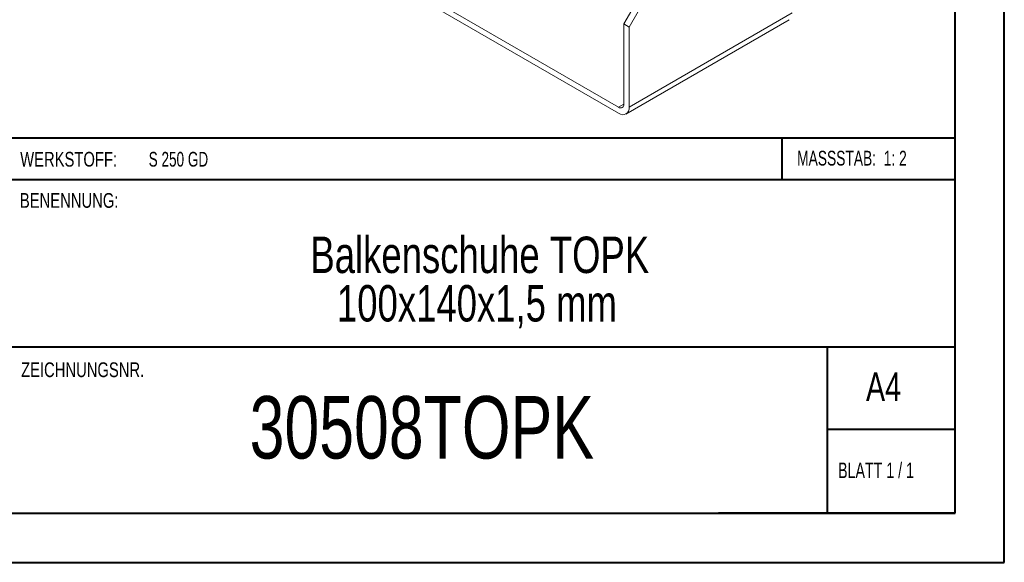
# Model space of a CAD drawing. Header units: millimetres. Extents: x 0 to 210, y 0 to 297.
# Tile 2 of 9: x 110 to 210, y 0 to 55. Entities that reach past the tile are written whole.
import ezdxf

# ---------------------------------------------------------------- set-up
doc = ezdxf.new("R2010")
doc.units = ezdxf.units.MM
doc.styles.add('SLDTEXTSTYLE0', font='TXT', dxfattribs={"width": 0.75})
doc.styles.add('SLDTEXTSTYLE1', font='TXT', dxfattribs={"width": 0.681818})
doc.styles.add('SLDTEXTSTYLE2', font='TXT', dxfattribs={"width": 0.7})
doc.styles.add('SLDTEXTSTYLE3', font='TXT', dxfattribs={"width": 0.6875})

# ---------------------------------------------------------------- blocks, each defined once
blk = doc.blocks.new('SW_NOTE_1')
at = {"color": 0, "linetype": 'Continuous', "lineweight": 0, "char_height": 3.7042, "attachment_point": 2, "style": 'SLDTEXTSTYLE0'}
for s, insert in [('Balkenschuhe TOPK', (23.21, 4.77)), ('100x140x1,5 mm', (22.92, -0.16))]:
    blk.add_mtext(s, dxfattribs=dict(at, insert=insert))

msp = doc.modelspace()

# ---------------------------------------------------------------- linework, layer by layer
at = {"color": 7, "linetype": 'Continuous', "lineweight": 40}
for p, q in [((210.08, 0.21), (210.08, 297.21)), ((205.08, 5.21), (205.08, 292.21)), ((205.08, 43.37), (10.11, 43.37)), ((187.47, 39.12), (187.47, 43.37)), ((205.08, 39.12), (108.91, 39.12)), ((108.91, 22.12), (205.08, 22.12)), ((192.08, 5.21), (192.08, 22.21)), ((205.08, 13.71), (192.08, 13.71)), ((10.08, 5.21), (205.08, 5.21)), ((205.08, 5.21), (180.99, 5.21)), ((0.08, 0.21), (210.08, 0.21))]:
    msp.add_line(p, q, dxfattribs=at)
at = {"color": 7, "linetype": 'Continuous', "lineweight": 15}
for p, q in [((170.82, 46.5), (136.53, 66.29)), ((136.53, 65.68), (170.82, 45.88)), ((171.35, 54.97), (175.24, 61.7)), ((175.77, 61.4), (171.88, 54.66)), ((171.57, 45.81), (188.19, 55.4)), ((188.5, 56.09), (171.88, 46.5)), ((171.35, 54.97), (171.88, 54.66)), ((171.35, 54.97), (171.35, 46.8)), ((171.88, 46.5), (171.88, 54.66)), ((170.82, 46.5), (171.35, 46.8))]:
    msp.add_line(p, q, dxfattribs=at)
for centre, radius in [((171.03, 46.75), 0.328), ((171.24, 46.39), 0.655)]:
    msp.add_arc(centre, radius, 230.7967, 9.214, dxfattribs=at)

# ---------------------------------------------------------------- block references
at = {"color": 7, "linetype": 'Continuous', "lineweight": 0}
msp.add_blockref('SW_NOTE_1', (133.48, 28.57), dxfattribs=at)

# ---------------------------------------------------------------- texts
for s, insert, char_height, attachment_point, style in [('MASSSTAB:  1: 2', (188.99, 42.07), 1.5, 1, 'SLDTEXTSTYLE2'), ('WERKSTOFF:', (109.91, 41.96), 1.5, 1, 'SLDTEXTSTYLE0'), ('S 250 GD', (122.99, 41.96), 1.5, 1, 'SLDTEXTSTYLE3'), ('BENENNUNG:', (109.88, 37.77), 1.5, 1, 'SLDTEXTSTYLE0'), ('ZEICHNUNGSNR.', (110, 20.55), 1.5, 1, 'SLDTEXTSTYLE0'), ('A4', (196, 19.52), 2.91, 1, 'SLDTEXTSTYLE0'), ('30508TOPK', (150.79, 17.12), 6.35, 2, 'SLDTEXTSTYLE0'), ('BLATT 1 / 1', (193.16, 10.36), 1.5875, 1, 'SLDTEXTSTYLE1')]:
    msp.add_mtext(s, dxfattribs=dict(at, insert=insert, char_height=char_height, attachment_point=attachment_point, style=style))

doc.saveas('drawing.dxf')
